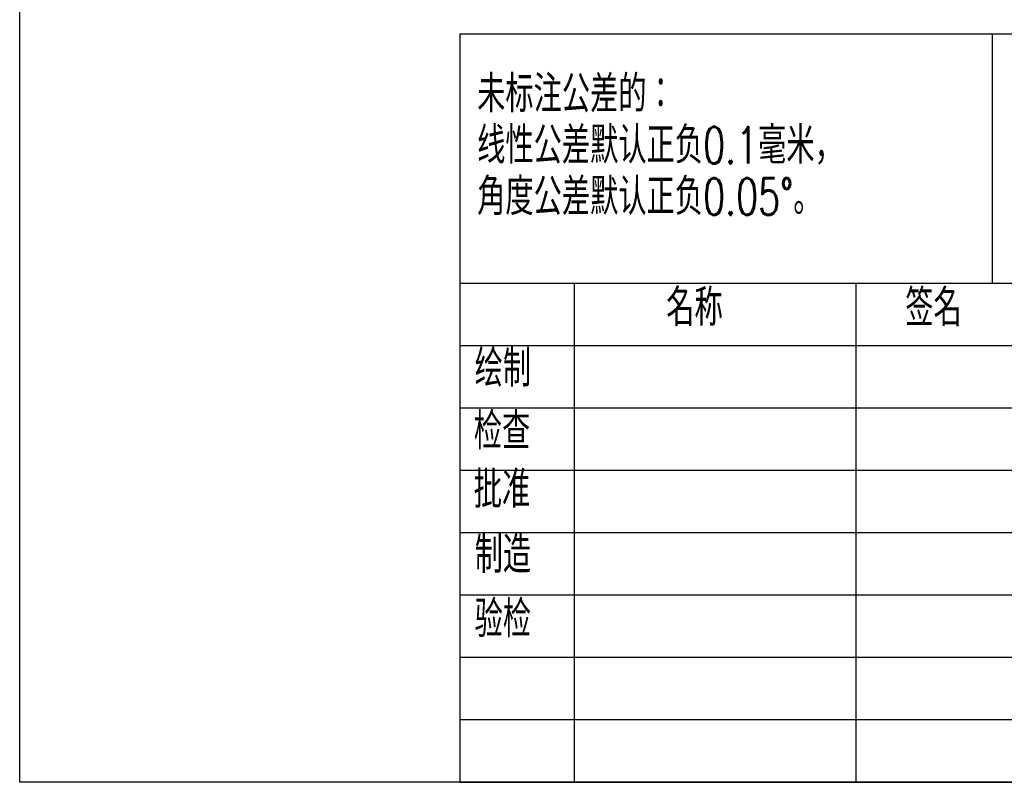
# Model space of a CAD drawing. Header units: millimetres. Extents: x 2 to 212, y 3 to 300.
# Tile 1 of 9: x 2 to 69, y 3 to 55. Entities that reach past the tile are written whole.
import ezdxf

# ---------------------------------------------------------------- set-up
doc = ezdxf.new("R2010")
doc.units = ezdxf.units.MM
doc.styles.add('SLDTEXTSTYLE0', font='TXT', dxfattribs={"width": 0.7, "bigfont": 'bigfont'})

# ---------------------------------------------------------------- blocks, each defined once
blk = doc.blocks.new('SW_NOTE_0')
at = {"color": 0, "linetype": 'Continuous', "lineweight": 0, "char_height": 2.5, "attachment_point": 1, "style": 'SLDTEXTSTYLE0'}
for s, insert in [('未标注公差的：', (0, 3.223)), ('线性公差默认正负0.1毫米，', (0, -0.277)), ('角度公差默认正负0.05°。', (0, -3.777))]:
    blk.add_mtext(s, dxfattribs=dict(at, insert=insert))

msp = doc.modelspace()

# ---------------------------------------------------------------- linework, layer by layer
at = {"color": 7, "lineweight": -3}
for p, q in [((32.0169674, 53.5356146), (212.0169674, 53.5356146)), ((32.0169674, 53.5356146), (32.0169674, 2.5356146)), ((68.3278494, 36.5356146), (68.3278494, 53.5356146)), ((212.0169674, 36.5356146), (32.0169674, 36.5356146)), ((39.8169674, 36.5356146), (39.8169674, 2.5356146)), ((59.0079199, 36.5356146), (59.0079199, 2.5356146)), ((130.8169674, 32.2856146), (32.0169674, 32.2856146)), ((130.8169674, 28.0356146), (32.0169674, 28.0356146)), ((130.8169674, 23.7856146), (32.0169674, 23.7856146)), ((130.8169674, 19.5356146), (32.0169674, 19.5356146)), ((86.6169674, 15.2856146), (32.0169674, 15.2856146)), ((86.6169674, 11.0355426), (32.0169674, 11.0355426)), ((86.6169674, 6.7856146), (32.0169674, 6.7856146)), ((32.0169674, 2.5356146), (212.0169674, 2.5356146))]:
    msp.add_line(p, q, dxfattribs=at)
msp.add_lwpolyline([(2.0169674, 299.5356146), (212.0169674, 299.5356146), (212.0169674, 2.5356146), (2.0169674, 2.5356146)], close=True)

# ---------------------------------------------------------------- block references
msp.add_blockref('SW_NOTE_0', (33.2011376, 47.4775315), dxfattribs=at)

# ---------------------------------------------------------------- texts
at = {"color": 7, "lineweight": -3, "char_height": 2.5, "attachment_point": 1, "style": 'SLDTEXTSTYLE0'}
for s, insert in [('名称', (46.0908266, 36.1433832)), ('签名', (62.3809499, 36.1276237)), ('绘制', (33.0320305, 31.9955822)), ('检查', (32.9709457, 27.7202745)), ('批准', (32.9689927, 23.7426975)), ('制造', (33.0295564, 19.299572)), ('验检', (33.0242179, 14.9155166))]:
    msp.add_mtext(s, dxfattribs=dict(at, insert=insert))

doc.saveas('drawing.dxf')
